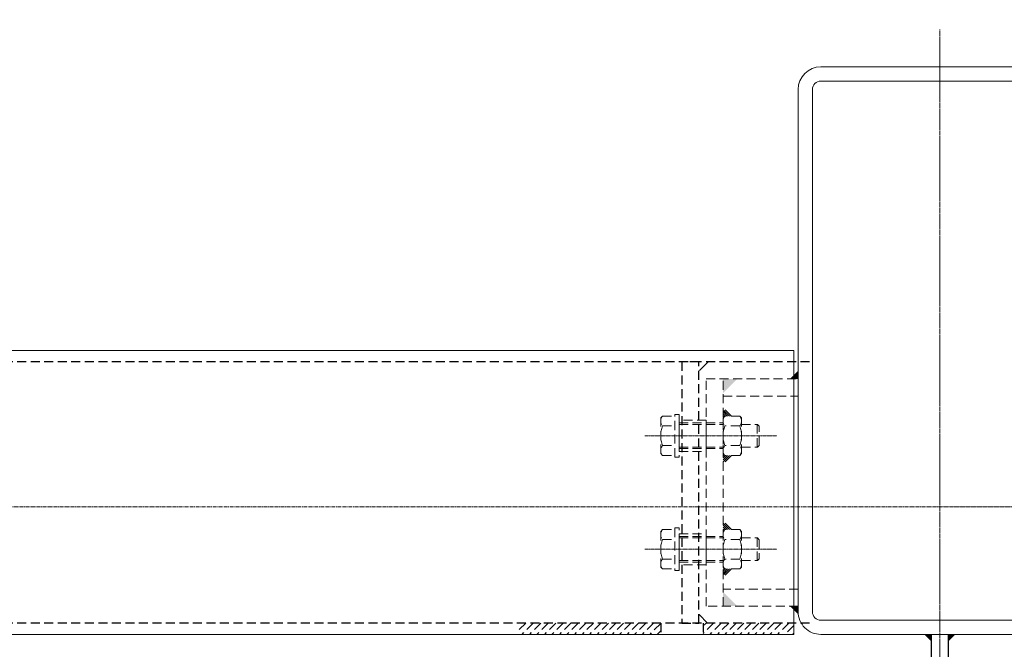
# Model space of a CAD drawing. Header units: inches. Extents: x -647532 to 3008597, y -136987 to 2557681.
# Tile 61 of 153: x 49338 to 50032, y 36462 to 36906. Entities that reach past the tile are written whole.
import ezdxf
from ezdxf import colors
from ezdxf.entities.mleader import LeaderData, LeaderLine
from ezdxf.enums import TextEntityAlignment as Align
from ezdxf.math import Vec2, Vec3

# ---------------------------------------------------------------- set-up
doc = ezdxf.new("R2010")
doc.units = ezdxf.units.IN
doc.header["$MEASUREMENT"] = 0
for name, pattern in [('BIAL-IT1I-KGD-001-IN-DWG-141 LEVEL 2 - OVERALL FIRE EXIT PLAN$0$CENTER', [2, 1.25, -0.25, 0.25, -0.25]), ('BIAL-IT1I-KGD-001-IN-DWG-141 LEVEL 2 - OVERALL FIRE EXIT PLAN$0$HIDDEN', [9.525, 6.35, -3.175]), ('CENTER', [2, 1.25, -0.25, 0.25, -0.25]), ('DASHED2', [0.375, 0.25, -0.125])]:
    doc.linetypes.add(name, pattern=pattern)
for name, color, linetype, lineweight in [('ANNO-GRID', 8, 'DASHED2', 5), ('FURN', 8, 'Continuous', 5), ('FURN-HATCH', 8, 'Continuous', 5), ('YD-EXTERNAL 1', 8, 'Continuous', 5)]:
    doc.layers.add(name, color=color, linetype=linetype, lineweight=lineweight)
doc.layers.add('ARCH', color=8, linetype='Continuous')
doc.styles.add('ARIAL', font='arial.ttf')
doc.styles.get("Standard").update_dxf_attribs({"font": 'arial.ttf'})

# ---------------------------------------------------------------- blocks, each defined once
blk = doc.blocks.new('BIAL-IT1I-KGD-001-IN-DWG-141 LEVEL 2 - OVERALL FIRE EXIT PLAN$0$CW LAYOUT')
at = {"linetype": 'BIAL-IT1I-KGD-001-IN-DWG-141 LEVEL 2 - OVERALL FIRE EXIT PLAN$0$CENTER', "ltscale": 0.5}
blk.add_line((0, -52.8), (0, 196.54), dxfattribs=at)
at = {"lineweight": -3, "ltscale": 1000}
for centre, start, end in [((-15.5, -6.27), 81.65554, 81.65554), ((15.5, -6.27), 98.34446, 98.34446)]:
    blk.add_arc(centre, 12.56, start, end, dxfattribs=at)
blk = doc.blocks.new('BIAL-IT1I-KGD-001-IN-DWG-141 LEVEL 2 - OVERALL FIRE EXIT PLAN$0$A$C258E6B3D')
for p, q in [((12145.52, 4742.44), (12145.52, 4910.44)), ((12155.52, 4742.44), (12155.52, 4910.44)), ((12535.52, 4910.44), (12535.52, 4742.44)), ((12545.52, 4910.44), (12545.52, 4742.44)), ((12529.52, 4736.44), (12161.52, 4736.44)), ((12529.52, 4726.44), (12161.52, 4726.44)), ((12545.52, 4723.44), (12345.52, 4723.44)), ((12345.52, 4723.44), (12345.52, 2476.44)), ((12545.52, 4723.44), (12345.52, 4723.44)), ((12545.52, 2476.44), (12545.52, 4723.44)), ((12359.52, 4656.91), (12353.52, 4662.91)), ((12531.52, 4656.51), (12537.52, 4662.51))]:
    blk.add_line(p, q)
at = {"lineweight": -3, "ltscale": 1000}
for p, q in [((12660.52, 4832.44), (12545.52, 4832.44)), ((12660.52, 4820.44), (12545.52, 4820.44))]:
    blk.add_line(p, q, dxfattribs=at)
at = {"linetype": 'BIAL-IT1I-KGD-001-IN-DWG-141 LEVEL 2 - OVERALL FIRE EXIT PLAN$0$CENTER'}
blk.add_line((12804.04, 4826.44), (12119.14, 4826.44), dxfattribs=at)
at = {"linetype": 'BIAL-IT1I-KGD-001-IN-DWG-141 LEVEL 2 - OVERALL FIRE EXIT PLAN$0$HIDDEN', "lineweight": -3}
for p, q in [((12353.52, 4734.44), (12353.52, 4723.44)), ((12353.52, 4734.44), (12353.52, 2476.44)), ((12537.52, 4734.44), (12537.52, 4723.44)), ((12537.52, 4734.44), (12537.52, 2476.44)), ((12539.21, 4723.44), (12545.52, 4717.14)), ((12544.52, 4723.44), (12545.52, 4722.44)), ((12537.52, 4719.83), (12545.52, 4711.83)), ((12537.52, 4714.53), (12545.52, 4706.53)), ((12537.52, 4709.23), (12545.52, 4701.23)), ((12537.52, 4703.92), (12545.52, 4695.92)), ((12537.52, 4698.62), (12545.52, 4690.62)), ((12537.52, 4693.32), (12545.52, 4685.32)), ((12537.52, 4688.01), (12545.52, 4680.01)), ((12537.52, 4682.71), (12545.52, 4674.71)), ((12537.52, 4677.41), (12545.52, 4669.41)), ((12537.52, 4672.1), (12545.52, 4664.1)), ((12537.52, 4666.8), (12544.88, 4659.44)), ((12537.52, 4661.5), (12539.57, 4659.44)), ((12353.52, 4656.44), (12353.52, 4644.44)), ((12537.52, 4656.44), (12353.52, 4656.44)), ((12537.52, 4659.44), (12545.52, 4659.44)), ((12537.52, 4644.44), (12537.52, 4656.44)), ((12353.52, 4644.44), (12537.52, 4644.44)), ((12537.52, 4629.44), (12545.52, 4629.44)), ((12537.75, 4629.44), (12545.52, 4621.68)), ((12543.06, 4629.44), (12545.52, 4626.98)), ((12537.52, 4624.37), (12545.52, 4616.37)), ((12537.52, 4619.07), (12545.52, 4611.07)), ((12537.52, 4613.77), (12545.52, 4605.77)), ((12537.52, 4608.46), (12545.52, 4600.46)), ((12537.52, 4603.16), (12545.52, 4595.16)), ((12537.52, 4597.86), (12545.52, 4589.86)), ((12537.52, 4592.55), (12545.52, 4584.55)), ((12537.52, 4587.25), (12545.52, 4579.25)), ((12537.52, 4581.95), (12545.52, 4573.95)), ((12537.52, 4576.64), (12545.52, 4568.64)), ((12537.52, 4571.34), (12545.52, 4563.34)), ((12537.52, 4566.04), (12545.52, 4558.04)), ((12537.52, 4560.73), (12545.52, 4552.73)), ((12537.52, 4555.43), (12545.52, 4547.43)), ((12537.52, 4550.13), (12545.52, 4542.13)), ((12537.52, 4544.82), (12545.52, 4536.82)), ((12537.52, 4539.52), (12545.52, 4531.52)), ((12537.52, 4534.22), (12542.29, 4529.44))]:
    blk.add_line(p, q, dxfattribs=at)
at = {"linetype": 'BIAL-IT1I-KGD-001-IN-DWG-141 LEVEL 2 - OVERALL FIRE EXIT PLAN$0$HIDDEN'}
for p, q in [((12365.52, 4661.44), (12365.52, 4726.44)), ((12365.52, 4726.44), (12377.52, 4726.44)), ((12377.52, 4673.44), (12377.52, 4726.44)), ((12513.52, 4726.44), (12525.52, 4726.44)), ((12513.52, 4726.44), (12513.52, 4673.44)), ((12525.52, 4726.44), (12525.52, 4661.44)), ((12398.77, 4698.94), (12397.52, 4697.69)), ((12397.52, 4686.44), (12397.52, 4697.69)), ((12413.52, 4697.44), (12397.52, 4697.44)), ((12412.27, 4698.94), (12398.77, 4698.94)), ((12413.52, 4697.69), (12412.27, 4698.94)), ((12413.52, 4686.44), (12413.52, 4697.69)), ((12477.52, 4697.69), (12478.77, 4698.94)), ((12477.52, 4686.44), (12477.52, 4697.69)), ((12477.52, 4697.44), (12493.52, 4697.44)), ((12478.77, 4698.94), (12492.27, 4698.94)), ((12492.27, 4698.94), (12493.52, 4697.69)), ((12493.52, 4686.44), (12493.52, 4697.69)), ((12392.91, 4686.44), (12391.66, 4685.19)), ((12391.66, 4685.19), (12391.66, 4674.69)), ((12418.13, 4686.44), (12392.91, 4686.44)), ((12398.59, 4685.19), (12398.59, 4674.69)), ((12412.45, 4685.19), (12412.45, 4674.69)), ((12418.13, 4686.44), (12419.38, 4685.19)), ((12419.38, 4685.19), (12419.38, 4674.69)), ((12472.91, 4686.44), (12471.66, 4685.19)), ((12471.66, 4685.19), (12471.66, 4674.69)), ((12472.91, 4686.44), (12498.13, 4686.44)), ((12478.59, 4685.19), (12478.59, 4674.69)), ((12492.45, 4685.19), (12492.45, 4674.69)), ((12498.13, 4686.44), (12499.38, 4685.19)), ((12499.38, 4685.19), (12499.38, 4674.69)), ((12391.66, 4679.44), (12386.78, 4674.56)), ((12391.66, 4678.03), (12387.72, 4674.09)), ((12391.66, 4676.62), (12388.77, 4673.72)), ((12391.66, 4675.2), (12389.91, 4673.44)), ((12392.12, 4674.24), (12391.32, 4673.44)), ((12392.91, 4673.44), (12391.66, 4674.69)), ((12418.13, 4673.44), (12419.38, 4674.69)), ((12418.92, 4674.24), (12419.72, 4673.44)), ((12419.38, 4679.44), (12425.38, 4673.44)), ((12419.38, 4678.03), (12423.96, 4673.44)), ((12419.38, 4676.62), (12422.55, 4673.44)), ((12419.38, 4675.2), (12421.13, 4673.44)), ((12471.66, 4679.44), (12465.66, 4673.44)), ((12471.66, 4678.03), (12467.08, 4673.44)), ((12471.66, 4676.62), (12468.49, 4673.44)), ((12471.66, 4675.2), (12469.91, 4673.44)), ((12472.12, 4674.24), (12471.32, 4673.44)), ((12472.91, 4673.44), (12471.66, 4674.69)), ((12498.13, 4673.44), (12499.38, 4674.69)), ((12498.92, 4674.24), (12499.72, 4673.44)), ((12499.38, 4679.44), (12504.26, 4674.56)), ((12499.38, 4678.03), (12503.32, 4674.09)), ((12499.38, 4676.62), (12502.27, 4673.72)), ((12499.38, 4675.2), (12501.13, 4673.44)), ((12525.52, 4673.44), (12365.52, 4673.44)), ((12418.13, 4673.44), (12392.91, 4673.44)), ((12396.52, 4642.44), (12396.52, 4673.44)), ((12397.52, 4642.44), (12397.52, 4673.44)), ((12413.52, 4642.44), (12413.52, 4673.44)), ((12414.52, 4642.44), (12414.52, 4673.44)), ((12472.91, 4673.44), (12498.13, 4673.44)), ((12476.52, 4642.44), (12476.52, 4673.44)), ((12477.52, 4642.44), (12477.52, 4673.44)), ((12493.52, 4642.44), (12493.52, 4673.44)), ((12494.52, 4642.44), (12494.52, 4673.44)), ((12525.52, 4661.44), (12365.52, 4661.44)), ((12394.52, 4661.44), (12394.52, 4642.44)), ((12416.52, 4661.44), (12394.52, 4661.44)), ((12416.52, 4642.44), (12416.52, 4661.44)), ((12474.52, 4642.44), (12474.52, 4661.44)), ((12474.52, 4661.44), (12496.52, 4661.44)), ((12496.52, 4661.44), (12496.52, 4642.44)), ((12390.52, 4639.44), (12390.52, 4642.44)), ((12390.52, 4642.44), (12420.52, 4642.44)), ((12420.52, 4639.44), (12390.52, 4639.44)), ((12391.66, 4630.69), (12391.66, 4639.44)), ((12394.52, 4642.44), (12416.52, 4642.44)), ((12398.59, 4630.69), (12398.59, 4639.44)), ((12412.45, 4630.69), (12412.45, 4639.44)), ((12419.38, 4630.69), (12419.38, 4639.44)), ((12420.52, 4642.44), (12420.52, 4639.44)), ((12500.52, 4642.44), (12470.52, 4642.44)), ((12470.52, 4642.44), (12470.52, 4639.44)), ((12470.52, 4639.44), (12500.52, 4639.44)), ((12471.66, 4630.69), (12471.66, 4639.44)), ((12496.52, 4642.44), (12474.52, 4642.44)), ((12478.59, 4630.69), (12478.59, 4639.44)), ((12492.45, 4630.69), (12492.45, 4639.44)), ((12499.38, 4630.69), (12499.38, 4639.44)), ((12500.52, 4639.44), (12500.52, 4642.44)), ((12392.91, 4629.44), (12391.66, 4630.69)), ((12418.13, 4629.44), (12392.91, 4629.44)), ((12418.13, 4629.44), (12419.38, 4630.69)), ((12472.91, 4629.44), (12471.66, 4630.69)), ((12472.91, 4629.44), (12498.13, 4629.44)), ((12498.13, 4629.44), (12499.38, 4630.69))]:
    blk.add_line(p, q, dxfattribs=at)
at = {"linetype": 'BIAL-IT1I-KGD-001-IN-DWG-141 LEVEL 2 - OVERALL FIRE EXIT PLAN$0$CENTER', "ltscale": 0.5}
for p, q in [((12405.52, 4618.27), (12405.52, 4711.39)), ((12485.52, 4618.27), (12485.52, 4711.39))]:
    blk.add_line(p, q, dxfattribs=at)
for centre, radius, start, end in [((12161.52, 4742.44), 16, 180, 270), ((12161.52, 4742.44), 6, 180, 270), ((12529.52, 4742.44), 6, 270, 0), ((12529.52, 4742.44), 16, 270, 0)]:
    blk.add_arc(centre, radius, start, end)
at = {"linetype": 'BIAL-IT1I-KGD-001-IN-DWG-141 LEVEL 2 - OVERALL FIRE EXIT PLAN$0$HIDDEN'}
for centre, radius, start, end in [((12395.13, 4681.02), 5.42, 50.31666, 129.68334), ((12405.52, 4666.62), 19.82, 69.54522, 110.45478), ((12415.91, 4681.02), 5.42, 50.31666, 129.68334), ((12475.13, 4681.02), 5.42, 50.31666, 129.68334), ((12485.52, 4666.62), 19.82, 69.54522, 110.45478), ((12495.91, 4681.02), 5.42, 50.31666, 129.68334), ((12395.13, 4678.87), 5.42, 230.31666, 309.68334), ((12405.52, 4693.27), 19.82, 249.54522, 290.45478), ((12415.91, 4678.87), 5.42, 230.31666, 309.68334), ((12475.13, 4678.87), 5.42, 230.31666, 309.68334), ((12485.52, 4693.27), 19.82, 249.54522, 290.45478), ((12495.91, 4678.87), 5.42, 230.31666, 309.68334), ((12395.13, 4634.87), 5.42, 230.31666, 309.68334), ((12405.52, 4649.27), 19.82, 249.54522, 290.45478), ((12415.91, 4634.87), 5.42, 230.31666, 309.68334), ((12475.13, 4634.87), 5.42, 230.31666, 309.68334), ((12485.52, 4649.27), 19.82, 249.54522, 290.45478), ((12495.91, 4634.87), 5.42, 230.31666, 309.68334)]:
    blk.add_arc(centre, radius, start, end, dxfattribs=at)
for points in [[(12545.52, 4832.44), (12545.52, 4837.44), (12550.52, 4832.44)], [(12545.52, 4820.44), (12545.52, 4815.44), (12550.52, 4820.44)], [(12365.52, 4726.44), (12365.52, 4720.44), (12359.52, 4726.44)], [(12525.52, 4726.44), (12531.52, 4726.57), (12525.52, 4720.44)]]:
    blk.add_solid(points)
for points in [[(12375.52, 4673.44), (12365.52, 4673.44), (12365.52, 4683.44)], [(12515.52, 4673.44), (12525.52, 4673.44), (12525.52, 4683.44)]]:
    blk.add_solid(points, dxfattribs=at)
blk = doc.blocks.new('_TagSlot')
at = {"color": 0, "linetype": 'ByBlock', "lineweight": -2, "transparency": 16777216}
for p, q in [((-4, 4), (4, 4)), ((-4, -4), (4, -4))]:
    blk.add_line(p, q, dxfattribs=at)
for centre, start, end in [((-4, 0), 90, 270), ((4, 0), 270, 90)]:
    blk.add_arc(centre, 4, start, end, dxfattribs=at)
at = {"layer": 'FURN', "color": 0, "transparency": 16777216, "style": 'ARIAL'}
blk.add_attdef('M-01', text='', height=2.5, dxfattribs=at).set_placement((0, -1.5), align=Align.CENTER)
blk = doc.blocks.new('_DotSmall')
at = {"color": 0, "linetype": 'ByBlock', "const_width": 0.5}
blk.add_lwpolyline([(-0.0625, 0, 1), (0.0625, 0, 1)], format="xyb", close=True, dxfattribs=at)
blk = doc.blocks.new('ARCH')
at = {"layer": 'ANNO-GRID', "linetype": 'CENTER', "ltscale": 2}
blk.add_lwpolyline([(44334.09, 36562.363), (158043.141, 36562.363)], dxfattribs=at)
at = {"layer": 'YD-EXTERNAL 1', "rotation": 269.9999999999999}
for name, p in [('BIAL-IT1I-KGD-001-IN-DWG-141 LEVEL 2 - OVERALL FIRE EXIT PLAN$0$A$C258E6B3D', (45160.642, 49017.883)), ('BIAL-IT1I-KGD-001-IN-DWG-141 LEVEL 2 - OVERALL FIRE EXIT PLAN$0$CW LAYOUT', (50036.85, 36562.363))]:
    blk.add_blockref(name, p, dxfattribs=at)
at = {"layer": 'FURN-HATCH', "linetype": 'Continuous'}
ml = blk.add_multileader_block('Standard', dxfattribs=at)
ml.set_content('_TagSlot', color=256, scale=-11.71875)
ml.set_attribute('M-01', 'VNR1', width=0)
ml.set_leader_properties(color=256, linetype='ByLayer', lineweight=-1)
ml.set_arrow_properties(name='DOTSMALL')
ml.build(insert=Vec2(0, 0))
ml.multileader.update_dxf_attribs({"dogleg_length": 115.809, "arrow_head_size": 28.235})
ctx = ml.context
ctx.base_point, ctx.char_height, ctx.arrow_head_size, ctx.landing_gap_size, ctx.plane_origin = Vec3(101476.346, 52296.962), 200, 28.235, 4, Vec3(100757.024, 52076.672)
notes = []
notes.append((ctx, [(0, (0, 0, 0), (0, 0), (1, 0), 1, [])]))
ctx.block.insert, ctx.block.rotation, ctx.block.scale = Vec3(101570.096, 52296.962), 3.1415927, Vec3(-11.71875, 11.71875, 11.71875)
ml = blk.add_multileader_block('Standard', dxfattribs=at)
ml.set_content('_TagSlot', color=256, scale=-11.71875)
ml.set_attribute('M-01', 'VNR1', width=0)
ml.set_leader_properties(color=256, linetype='ByLayer', lineweight=-1)
ml.set_arrow_properties(name='DOTSMALL')
ml.build(insert=Vec2(0, 0))
ml.multileader.update_dxf_attribs({"dogleg_length": 115.809, "arrow_head_size": 28.235})
ctx = ml.context
ctx.base_point, ctx.char_height, ctx.arrow_head_size, ctx.landing_gap_size, ctx.plane_origin = Vec3(97954.669, 52254.917), 200, 28.235, 4, Vec3(97235.347, 52034.627)
notes.append((ctx, [(0, (0, 0, 0), (0, 0), (1, 0), 1, [])]))
ctx.block.insert, ctx.block.rotation, ctx.block.scale = Vec3(98048.419, 52254.917), 3.1415927, Vec3(-11.71875, 11.71875, 11.71875)
ml = blk.add_multileader_block('Standard', dxfattribs=at)
ml.set_content('_TagSlot', color=256, scale=-11.71875)
ml.set_attribute('M-01', 'VNR1', width=0)
ml.set_leader_properties(color=256, linetype='ByLayer', lineweight=-1)
ml.set_arrow_properties(name='DOTSMALL')
ml.build(insert=Vec2(0, 0))
ml.multileader.update_dxf_attribs({"dogleg_length": 115.809, "arrow_head_size": 28.235})
ctx = ml.context
ctx.base_point, ctx.char_height, ctx.arrow_head_size, ctx.landing_gap_size, ctx.plane_origin = Vec3(99751.234, 51693.272), 200, 28.235, 4, Vec3(99031.911, 51472.982)
notes.append((ctx, [(0, (0, 0, 0), (0, 0), (1, 0), 1, [])]))
ctx.block.insert, ctx.block.rotation, ctx.block.scale = Vec3(99844.984, 51693.272), 3.1415927, Vec3(-11.71875, 11.71875, 11.71875)
for ctx, leaders in notes:
    for number, flags, end, landing, length, lines in leaders:
        leader = LeaderData()
        leader.index, (leader.has_last_leader_line, leader.has_dogleg_vector, leader.attachment_direction) = number, flags
        leader.last_leader_point, leader.dogleg_vector, leader.dogleg_length = Vec3(end), Vec3(landing), length
        for number, points, colour, breaks in lines:
            line = LeaderLine()
            line.index, line.vertices, line.color, line.breaks = number, Vec3.list(points), colors.encode_raw_color(colour), breaks
            leader.lines.append(line)
        ctx.leaders.append(leader)

msp = doc.modelspace()

# ---------------------------------------------------------------- block references
at = {"layer": 'ARCH'}
msp.add_blockref('ARCH', (0, 0), dxfattribs=at)

doc.saveas('drawing.dxf')
